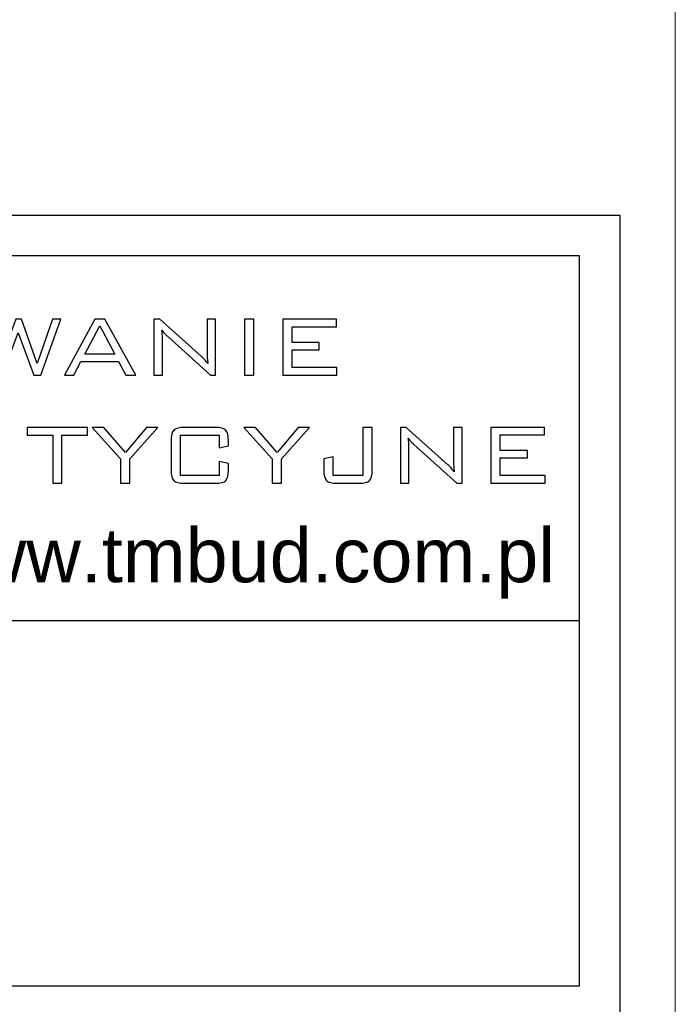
# Model space of a CAD drawing. Header units: millimetres. Extents: x 730 to 10409, y 1134 to 11940.
# Tile 4 of 49: x 5875 to 6118, y 1889 to 2253. Entities that reach past the tile are written whole.
import ezdxf

# ---------------------------------------------------------------- set-up
doc = ezdxf.new("R2010")
doc.units = ezdxf.units.MM
doc.layers.add('_0', color=7, linetype='Continuous')
doc.layers.add('A_ramka', color=7, linetype='Continuous')
doc.layers.add('Schematy elektryka', color=7, linetype='Continuous', lineweight=9)
doc.layers.add('wymiar', color=7, linetype='Continuous', lineweight=13)
doc.styles.add('GENERATED_STYLE_6', font='txt')

msp = doc.modelspace()

# ---------------------------------------------------------------- linework, layer by layer
at = {"layer": '_0'}
for points, knots in [([(5865.78, 2121.97), (5865.78, 2121.97), (5858.31, 2142.61), (5858.31, 2142.61), (5858.31, 2142.61), (5858.31, 2142.61), (5861.78, 2142.61), (5861.78, 2142.61), (5861.78, 2142.61), (5861.78, 2142.61), (5867.36, 2126.21), (5867.36, 2126.21), (5867.36, 2126.21), (5867.36, 2126.21), (5873.45, 2142.61), (5873.45, 2142.61), (5873.45, 2142.61), (5873.45, 2142.61), (5875.57, 2142.61), (5875.57, 2142.61), (5875.57, 2142.61), (5875.57, 2142.61), (5881.44, 2126.21), (5881.44, 2126.21), (5881.44, 2126.21), (5881.44, 2126.21), (5887.08, 2142.61), (5887.08, 2142.61), (5887.08, 2142.61), (5887.08, 2142.61), (5890.16, 2142.61), (5890.16, 2142.61), (5890.16, 2142.61), (5890.16, 2142.61), (5882.69, 2121.97), (5882.69, 2121.97), (5882.69, 2121.97), (5882.69, 2121.97), (5880.13, 2121.97), (5880.13, 2121.97), (5880.13, 2121.97), (5880.13, 2121.97), (5874.41, 2137.57), (5874.41, 2137.57), (5874.41, 2137.57), (5874.41, 2137.57), (5868.5, 2121.97), (5868.5, 2121.97), (5868.5, 2121.97), (5868.5, 2121.97), (5865.78, 2121.97), (5865.78, 2121.97)], [0, 0, 0, 0, 0.076923, 0.076923, 0.076923, 0.076923, 0.153846, 0.153846, 0.153846, 0.153846, 0.230769, 0.230769, 0.230769, 0.230769, 0.307692, 0.307692, 0.307692, 0.307692, 0.384615, 0.384615, 0.384615, 0.384615, 0.461538, 0.461538, 0.461538, 0.461538, 0.538462, 0.538462, 0.538462, 0.538462, 0.615385, 0.615385, 0.615385, 0.615385, 0.692308, 0.692308, 0.692308, 0.692308, 0.769231, 0.769231, 0.769231, 0.769231, 0.846154, 0.846154, 0.846154, 0.846154, 0.923077, 0.923077, 0.923077, 0.923077, 1, 1, 1, 1]), ([(5891.53, 2121.97), (5891.53, 2121.97), (5902.79, 2142.61), (5902.79, 2142.61), (5902.79, 2142.61), (5902.79, 2142.61), (5906.48, 2142.61), (5906.48, 2142.61), (5906.48, 2142.61), (5906.48, 2142.61), (5917.94, 2121.97), (5917.94, 2121.97), (5917.94, 2121.97), (5917.94, 2121.97), (5914.16, 2121.97), (5914.16, 2121.97), (5914.16, 2121.97), (5914.16, 2121.97), (5911.52, 2127.04), (5911.52, 2127.04), (5911.52, 2127.04), (5911.52, 2127.04), (5897.56, 2127.04), (5897.56, 2127.04), (5897.56, 2127.04), (5897.56, 2127.04), (5894.93, 2121.97), (5894.93, 2121.97), (5894.93, 2121.97), (5894.93, 2121.97), (5891.53, 2121.97), (5891.53, 2121.97)], [0, 0, 0, 0, 0.125, 0.125, 0.125, 0.125, 0.25, 0.25, 0.25, 0.25, 0.375, 0.375, 0.375, 0.375, 0.5, 0.5, 0.5, 0.5, 0.625, 0.625, 0.625, 0.625, 0.75, 0.75, 0.75, 0.75, 0.875, 0.875, 0.875, 0.875, 1, 1, 1, 1]), ([(5924.62, 2121.97), (5924.62, 2121.97), (5924.62, 2142.61), (5924.62, 2142.61), (5924.62, 2142.61), (5924.62, 2142.61), (5926.79, 2142.61), (5926.79, 2142.61), (5926.79, 2142.61), (5926.79, 2142.61), (5942.23, 2128.81), (5942.23, 2128.81), (5942.23, 2128.81), (5942.58, 2128.5), (5942.95, 2128.12), (5943.35, 2127.68), (5943.35, 2127.68), (5943.74, 2127.23), (5944.15, 2126.74), (5944.57, 2126.21), (5944.57, 2126.21), (5944.46, 2126.87), (5944.39, 2127.56), (5944.34, 2128.29), (5944.34, 2128.29), (5944.28, 2129.01), (5944.26, 2130.01), (5944.26, 2131.29), (5944.26, 2131.29), (5944.26, 2131.29), (5944.26, 2142.61), (5944.26, 2142.61), (5944.26, 2142.61), (5944.26, 2142.61), (5947.42, 2142.61), (5947.42, 2142.61), (5947.42, 2142.61), (5947.42, 2142.61), (5947.42, 2121.97), (5947.42, 2121.97), (5947.42, 2121.97), (5947.42, 2121.97), (5945.49, 2121.97), (5945.49, 2121.97), (5945.49, 2121.97), (5945.49, 2121.97), (5929.64, 2136.33), (5929.64, 2136.33), (5929.64, 2136.33), (5929.56, 2136.39), (5929.44, 2136.49), (5929.29, 2136.63), (5929.29, 2136.63), (5928.5, 2137.34), (5927.93, 2138.01), (5927.55, 2138.64), (5927.55, 2138.64), (5927.63, 2138.02), (5927.69, 2137.35), (5927.73, 2136.65), (5927.73, 2136.65), (5927.77, 2135.93), (5927.79, 2135.1), (5927.79, 2134.13), (5927.79, 2134.13), (5927.79, 2134.13), (5927.79, 2121.97), (5927.79, 2121.97), (5927.79, 2121.97), (5927.79, 2121.97), (5924.62, 2121.97), (5924.62, 2121.97)], [0, 0, 0, 0, 0.055556, 0.055556, 0.055556, 0.055556, 0.111111, 0.111111, 0.111111, 0.111111, 0.166667, 0.166667, 0.166667, 0.166667, 0.222222, 0.222222, 0.222222, 0.222222, 0.277778, 0.277778, 0.277778, 0.277778, 0.333333, 0.333333, 0.333333, 0.333333, 0.388889, 0.388889, 0.388889, 0.388889, 0.444444, 0.444444, 0.444444, 0.444444, 0.5, 0.5, 0.5, 0.5, 0.555556, 0.555556, 0.555556, 0.555556, 0.611111, 0.611111, 0.611111, 0.611111, 0.666667, 0.666667, 0.666667, 0.666667, 0.722222, 0.722222, 0.722222, 0.722222, 0.777778, 0.777778, 0.777778, 0.777778, 0.833333, 0.833333, 0.833333, 0.833333, 0.888889, 0.888889, 0.888889, 0.888889, 0.944444, 0.944444, 0.944444, 0.944444, 1, 1, 1, 1]), ([(5958.12, 2121.97), (5958.12, 2121.97), (5958.12, 2142.61), (5958.12, 2142.61), (5958.12, 2142.61), (5958.12, 2142.61), (5961.58, 2142.61), (5961.58, 2142.61), (5961.58, 2142.61), (5961.58, 2142.61), (5961.58, 2121.97), (5961.58, 2121.97), (5961.58, 2121.97), (5961.58, 2121.97), (5958.12, 2121.97), (5958.12, 2121.97)], [0, 0, 0, 0, 0.25, 0.25, 0.25, 0.25, 0.5, 0.5, 0.5, 0.5, 0.75, 0.75, 0.75, 0.75, 1, 1, 1, 1]), ([(5972.27, 2121.97), (5972.27, 2121.97), (5972.27, 2142.61), (5972.27, 2142.61), (5972.27, 2142.61), (5972.27, 2142.61), (5992.15, 2142.61), (5992.15, 2142.61), (5992.15, 2142.61), (5992.15, 2142.61), (5992.15, 2139.84), (5992.15, 2139.84), (5992.15, 2139.84), (5992.15, 2139.84), (5975.73, 2139.84), (5975.73, 2139.84), (5975.73, 2139.84), (5975.73, 2139.84), (5975.73, 2134.09), (5975.73, 2134.09), (5975.73, 2134.09), (5975.73, 2134.09), (5985.76, 2134.09), (5985.76, 2134.09), (5985.76, 2134.09), (5985.76, 2134.09), (5985.76, 2131.36), (5985.76, 2131.36), (5985.76, 2131.36), (5985.76, 2131.36), (5975.73, 2131.36), (5975.73, 2131.36), (5975.73, 2131.36), (5975.73, 2131.36), (5975.73, 2124.81), (5975.73, 2124.81), (5975.73, 2124.81), (5975.73, 2124.81), (5992.3, 2124.81), (5992.3, 2124.81), (5992.3, 2124.81), (5992.3, 2124.81), (5992.3, 2121.97), (5992.3, 2121.97), (5992.3, 2121.97), (5992.3, 2121.97), (5972.27, 2121.97), (5972.27, 2121.97)], [0, 0, 0, 0, 0.083333, 0.083333, 0.083333, 0.083333, 0.166667, 0.166667, 0.166667, 0.166667, 0.25, 0.25, 0.25, 0.25, 0.333333, 0.333333, 0.333333, 0.333333, 0.416667, 0.416667, 0.416667, 0.416667, 0.5, 0.5, 0.5, 0.5, 0.583333, 0.583333, 0.583333, 0.583333, 0.666667, 0.666667, 0.666667, 0.666667, 0.75, 0.75, 0.75, 0.75, 0.833333, 0.833333, 0.833333, 0.833333, 0.916667, 0.916667, 0.916667, 0.916667, 1, 1, 1, 1]), ([(5899.01, 2129.68), (5899.01, 2129.68), (5910.11, 2129.68), (5910.11, 2129.68), (5910.11, 2129.68), (5910.11, 2129.68), (5904.55, 2140.24), (5904.55, 2140.24), (5904.55, 2140.24), (5904.55, 2140.24), (5899.01, 2129.68), (5899.01, 2129.68)], [0, 0, 0, 0, 0.333333, 0.333333, 0.333333, 0.333333, 0.666667, 0.666667, 0.666667, 0.666667, 1, 1, 1, 1]), ([(5890.57, 2099.78), (5890.57, 2099.78), (5890.57, 2081.95), (5890.57, 2081.95), (5890.57, 2081.95), (5890.57, 2081.95), (5887.13, 2081.95), (5887.13, 2081.95), (5887.13, 2081.95), (5887.13, 2081.95), (5887.13, 2099.78), (5887.13, 2099.78), (5887.13, 2099.78), (5887.13, 2099.78), (5877.71, 2099.78), (5877.71, 2099.78), (5877.71, 2099.78), (5877.71, 2099.78), (5877.71, 2102.59), (5877.71, 2102.59), (5877.71, 2102.59), (5877.71, 2102.59), (5900.04, 2102.59), (5900.04, 2102.59), (5900.04, 2102.59), (5900.04, 2102.59), (5900.04, 2099.78), (5900.04, 2099.78), (5900.04, 2099.78), (5900.04, 2099.78), (5890.57, 2099.78), (5890.57, 2099.78)], [0, 0, 0, 0, 0.125, 0.125, 0.125, 0.125, 0.25, 0.25, 0.25, 0.25, 0.375, 0.375, 0.375, 0.375, 0.5, 0.5, 0.5, 0.5, 0.625, 0.625, 0.625, 0.625, 0.75, 0.75, 0.75, 0.75, 0.875, 0.875, 0.875, 0.875, 1, 1, 1, 1]), ([(5912.24, 2081.95), (5912.24, 2081.95), (5912.24, 2090.95), (5912.24, 2090.95), (5912.24, 2090.95), (5912.24, 2090.95), (5901.78, 2102.59), (5901.78, 2102.59), (5901.78, 2102.59), (5901.78, 2102.59), (5906.06, 2102.59), (5906.06, 2102.59), (5906.06, 2102.59), (5906.06, 2102.59), (5914.11, 2093.39), (5914.11, 2093.39), (5914.11, 2093.39), (5914.11, 2093.39), (5921.85, 2102.59), (5921.85, 2102.59), (5921.85, 2102.59), (5921.85, 2102.59), (5926.05, 2102.59), (5926.05, 2102.59), (5926.05, 2102.59), (5926.05, 2102.59), (5915.68, 2091.03), (5915.68, 2091.03), (5915.68, 2091.03), (5915.68, 2091.03), (5915.68, 2081.95), (5915.68, 2081.95), (5915.68, 2081.95), (5915.68, 2081.95), (5912.24, 2081.95), (5912.24, 2081.95)], [0, 0, 0, 0, 0.111111, 0.111111, 0.111111, 0.111111, 0.222222, 0.222222, 0.222222, 0.222222, 0.333333, 0.333333, 0.333333, 0.333333, 0.444444, 0.444444, 0.444444, 0.444444, 0.555556, 0.555556, 0.555556, 0.555556, 0.666667, 0.666667, 0.666667, 0.666667, 0.777778, 0.777778, 0.777778, 0.777778, 0.888889, 0.888889, 0.888889, 0.888889, 1, 1, 1, 1]), ([(5948.7, 2099.78), (5948.7, 2099.78), (5934.4, 2099.78), (5934.4, 2099.78), (5934.4, 2099.78), (5934.4, 2099.78), (5934.4, 2084.82), (5934.4, 2084.82), (5934.4, 2084.82), (5934.4, 2084.82), (5948.7, 2084.82), (5948.7, 2084.82), (5948.7, 2084.82), (5948.7, 2084.82), (5948.7, 2089.99), (5948.7, 2089.99), (5948.7, 2089.99), (5948.7, 2089.99), (5952.16, 2089.28), (5952.16, 2089.28), (5952.16, 2089.28), (5952.16, 2089.28), (5952.16, 2086.84), (5952.16, 2086.84), (5952.16, 2086.84), (5952.16, 2084.93), (5951.83, 2083.64), (5951.17, 2082.96), (5951.17, 2082.96), (5950.5, 2082.29), (5949.23, 2081.95), (5947.36, 2081.95), (5947.36, 2081.95), (5947.36, 2081.95), (5935.8, 2081.95), (5935.8, 2081.95), (5935.8, 2081.95), (5933.93, 2081.95), (5932.65, 2082.29), (5931.97, 2082.98), (5931.97, 2082.98), (5931.3, 2083.66), (5930.96, 2084.94), (5930.96, 2086.84), (5930.96, 2086.84), (5930.96, 2086.84), (5930.96, 2097.71), (5930.96, 2097.71), (5930.96, 2097.71), (5930.96, 2099.6), (5931.3, 2100.88), (5931.97, 2101.56), (5931.97, 2101.56), (5932.65, 2102.25), (5933.93, 2102.59), (5935.8, 2102.59), (5935.8, 2102.59), (5935.8, 2102.59), (5947.36, 2102.59), (5947.36, 2102.59), (5947.36, 2102.59), (5949.23, 2102.59), (5950.5, 2102.25), (5951.17, 2101.58), (5951.17, 2101.58), (5951.83, 2100.9), (5952.16, 2099.61), (5952.16, 2097.71), (5952.16, 2097.71), (5952.16, 2097.71), (5952.16, 2095.76), (5952.16, 2095.76), (5952.16, 2095.76), (5952.16, 2095.76), (5948.7, 2095.11), (5948.7, 2095.11), (5948.7, 2095.11), (5948.7, 2095.11), (5948.7, 2099.78), (5948.7, 2099.78)], [0, 0, 0, 0, 0.05, 0.05, 0.05, 0.05, 0.1, 0.1, 0.1, 0.1, 0.15, 0.15, 0.15, 0.15, 0.2, 0.2, 0.2, 0.2, 0.25, 0.25, 0.25, 0.25, 0.3, 0.3, 0.3, 0.3, 0.35, 0.35, 0.35, 0.35, 0.4, 0.4, 0.4, 0.4, 0.45, 0.45, 0.45, 0.45, 0.5, 0.5, 0.5, 0.5, 0.55, 0.55, 0.55, 0.55, 0.6, 0.6, 0.6, 0.6, 0.65, 0.65, 0.65, 0.65, 0.7, 0.7, 0.7, 0.7, 0.75, 0.75, 0.75, 0.75, 0.8, 0.8, 0.8, 0.8, 0.85, 0.85, 0.85, 0.85, 0.9, 0.9, 0.9, 0.9, 0.95, 0.95, 0.95, 0.95, 1, 1, 1, 1]), ([(5968.36, 2081.95), (5968.36, 2081.95), (5968.36, 2090.95), (5968.36, 2090.95), (5968.36, 2090.95), (5968.36, 2090.95), (5957.9, 2102.59), (5957.9, 2102.59), (5957.9, 2102.59), (5957.9, 2102.59), (5962.18, 2102.59), (5962.18, 2102.59), (5962.18, 2102.59), (5962.18, 2102.59), (5970.23, 2093.39), (5970.23, 2093.39), (5970.23, 2093.39), (5970.23, 2093.39), (5977.97, 2102.59), (5977.97, 2102.59), (5977.97, 2102.59), (5977.97, 2102.59), (5982.17, 2102.59), (5982.17, 2102.59), (5982.17, 2102.59), (5982.17, 2102.59), (5971.8, 2091.03), (5971.8, 2091.03), (5971.8, 2091.03), (5971.8, 2091.03), (5971.8, 2081.95), (5971.8, 2081.95), (5971.8, 2081.95), (5971.8, 2081.95), (5968.36, 2081.95), (5968.36, 2081.95)], [0, 0, 0, 0, 0.111111, 0.111111, 0.111111, 0.111111, 0.222222, 0.222222, 0.222222, 0.222222, 0.333333, 0.333333, 0.333333, 0.333333, 0.444444, 0.444444, 0.444444, 0.444444, 0.555556, 0.555556, 0.555556, 0.555556, 0.666667, 0.666667, 0.666667, 0.666667, 0.777778, 0.777778, 0.777778, 0.777778, 0.888889, 0.888889, 0.888889, 0.888889, 1, 1, 1, 1]), ([(5992.27, 2081.95), (5990.4, 2081.95), (5989.12, 2082.29), (5988.46, 2082.96), (5988.46, 2082.96), (5987.8, 2083.64), (5987.46, 2084.93), (5987.46, 2086.84), (5987.46, 2086.84), (5987.46, 2086.84), (5987.46, 2090.95), (5987.46, 2090.95), (5987.46, 2090.95), (5987.46, 2090.95), (5990.86, 2091.67), (5990.86, 2091.67), (5990.86, 2091.67), (5990.86, 2091.67), (5990.86, 2084.82), (5990.86, 2084.82), (5990.86, 2084.82), (5990.86, 2084.82), (6001.93, 2084.82), (6001.93, 2084.82), (6001.93, 2084.82), (6001.93, 2084.82), (6001.93, 2102.59), (6001.93, 2102.59), (6001.93, 2102.59), (6001.93, 2102.59), (6005.37, 2102.59), (6005.37, 2102.59), (6005.37, 2102.59), (6005.37, 2102.59), (6005.37, 2086.84), (6005.37, 2086.84), (6005.37, 2086.84), (6005.37, 2084.94), (6005.03, 2083.66), (6004.36, 2082.98), (6004.36, 2082.98), (6003.69, 2082.29), (6002.42, 2081.95), (6000.54, 2081.95), (6000.54, 2081.95), (6000.54, 2081.95), (5992.27, 2081.95), (5992.27, 2081.95)], [0, 0, 0, 0, 0.083333, 0.083333, 0.083333, 0.083333, 0.166667, 0.166667, 0.166667, 0.166667, 0.25, 0.25, 0.25, 0.25, 0.333333, 0.333333, 0.333333, 0.333333, 0.416667, 0.416667, 0.416667, 0.416667, 0.5, 0.5, 0.5, 0.5, 0.583333, 0.583333, 0.583333, 0.583333, 0.666667, 0.666667, 0.666667, 0.666667, 0.75, 0.75, 0.75, 0.75, 0.833333, 0.833333, 0.833333, 0.833333, 0.916667, 0.916667, 0.916667, 0.916667, 1, 1, 1, 1]), ([(6015.8, 2081.95), (6015.8, 2081.95), (6015.8, 2102.59), (6015.8, 2102.59), (6015.8, 2102.59), (6015.8, 2102.59), (6017.96, 2102.59), (6017.96, 2102.59), (6017.96, 2102.59), (6017.96, 2102.59), (6033.4, 2088.79), (6033.4, 2088.79), (6033.4, 2088.79), (6033.75, 2088.48), (6034.13, 2088.09), (6034.53, 2087.66), (6034.53, 2087.66), (6034.92, 2087.21), (6035.33, 2086.72), (6035.75, 2086.19), (6035.75, 2086.19), (6035.64, 2086.85), (6035.57, 2087.54), (6035.51, 2088.27), (6035.51, 2088.27), (6035.46, 2088.99), (6035.43, 2089.99), (6035.43, 2091.27), (6035.43, 2091.27), (6035.43, 2091.27), (6035.43, 2102.59), (6035.43, 2102.59), (6035.43, 2102.59), (6035.43, 2102.59), (6038.6, 2102.59), (6038.6, 2102.59), (6038.6, 2102.59), (6038.6, 2102.59), (6038.6, 2081.95), (6038.6, 2081.95), (6038.6, 2081.95), (6038.6, 2081.95), (6036.67, 2081.95), (6036.67, 2081.95), (6036.67, 2081.95), (6036.67, 2081.95), (6020.81, 2096.3), (6020.81, 2096.3), (6020.81, 2096.3), (6020.74, 2096.36), (6020.62, 2096.47), (6020.47, 2096.61), (6020.47, 2096.61), (6019.68, 2097.32), (6019.1, 2097.99), (6018.73, 2098.62), (6018.73, 2098.62), (6018.81, 2098), (6018.86, 2097.33), (6018.9, 2096.63), (6018.9, 2096.63), (6018.94, 2095.91), (6018.96, 2095.08), (6018.96, 2094.11), (6018.96, 2094.11), (6018.96, 2094.11), (6018.96, 2081.95), (6018.96, 2081.95), (6018.96, 2081.95), (6018.96, 2081.95), (6015.8, 2081.95), (6015.8, 2081.95)], [0, 0, 0, 0, 0.055556, 0.055556, 0.055556, 0.055556, 0.111111, 0.111111, 0.111111, 0.111111, 0.166667, 0.166667, 0.166667, 0.166667, 0.222222, 0.222222, 0.222222, 0.222222, 0.277778, 0.277778, 0.277778, 0.277778, 0.333333, 0.333333, 0.333333, 0.333333, 0.388889, 0.388889, 0.388889, 0.388889, 0.444444, 0.444444, 0.444444, 0.444444, 0.5, 0.5, 0.5, 0.5, 0.555556, 0.555556, 0.555556, 0.555556, 0.611111, 0.611111, 0.611111, 0.611111, 0.666667, 0.666667, 0.666667, 0.666667, 0.722222, 0.722222, 0.722222, 0.722222, 0.777778, 0.777778, 0.777778, 0.777778, 0.833333, 0.833333, 0.833333, 0.833333, 0.888889, 0.888889, 0.888889, 0.888889, 0.944444, 0.944444, 0.944444, 0.944444, 1, 1, 1, 1]), ([(6049.29, 2081.95), (6049.29, 2081.95), (6049.29, 2102.59), (6049.29, 2102.59), (6049.29, 2102.59), (6049.29, 2102.59), (6069.17, 2102.59), (6069.17, 2102.59), (6069.17, 2102.59), (6069.17, 2102.59), (6069.17, 2099.82), (6069.17, 2099.82), (6069.17, 2099.82), (6069.17, 2099.82), (6052.75, 2099.82), (6052.75, 2099.82), (6052.75, 2099.82), (6052.75, 2099.82), (6052.75, 2094.07), (6052.75, 2094.07), (6052.75, 2094.07), (6052.75, 2094.07), (6062.79, 2094.07), (6062.79, 2094.07), (6062.79, 2094.07), (6062.79, 2094.07), (6062.79, 2091.34), (6062.79, 2091.34), (6062.79, 2091.34), (6062.79, 2091.34), (6052.75, 2091.34), (6052.75, 2091.34), (6052.75, 2091.34), (6052.75, 2091.34), (6052.75, 2084.78), (6052.75, 2084.78), (6052.75, 2084.78), (6052.75, 2084.78), (6069.32, 2084.78), (6069.32, 2084.78), (6069.32, 2084.78), (6069.32, 2084.78), (6069.32, 2081.95), (6069.32, 2081.95), (6069.32, 2081.95), (6069.32, 2081.95), (6049.29, 2081.95), (6049.29, 2081.95)], [0, 0, 0, 0, 0.083333, 0.083333, 0.083333, 0.083333, 0.166667, 0.166667, 0.166667, 0.166667, 0.25, 0.25, 0.25, 0.25, 0.333333, 0.333333, 0.333333, 0.333333, 0.416667, 0.416667, 0.416667, 0.416667, 0.5, 0.5, 0.5, 0.5, 0.583333, 0.583333, 0.583333, 0.583333, 0.666667, 0.666667, 0.666667, 0.666667, 0.75, 0.75, 0.75, 0.75, 0.833333, 0.833333, 0.833333, 0.833333, 0.916667, 0.916667, 0.916667, 0.916667, 1, 1, 1, 1])]:
    msp.add_open_spline(points, degree=3, knots=knots, dxfattribs=at)
at = {"layer": 'A_ramka'}
msp.add_lwpolyline([(6097.08, 2181.07), (5130.13, 2181.07), (5130.12, 1477.21), (5130.12, 1477.21), (5130.12, 1177.12), (6097.08, 1177.12), (6097.08, 2181.07)], dxfattribs=at)
at = {"layer": 'A_ramka', "color": 0}
for points in [[(5145.13, 1895.99), (6082.08, 1895.99), (6082.08, 2166.07), (5145.13, 2166.07)], [(5145.13, 1895.99), (6082.08, 1895.99), (6082.08, 2031.03), (5145.13, 2031.03)]]:
    msp.add_lwpolyline(points, close=True, dxfattribs=at)
at = {"layer": 'Schematy elektryka'}
msp.add_lwpolyline([(4017.52, 4125.97), (6117.52, 4125.97), (6117.52, 1155.97), (4017.52, 1155.97)], close=True, dxfattribs=at)

# ---------------------------------------------------------------- texts
at = {"layer": 'wymiar', "color": 0, "linetype": 'Continuous', "lineweight": 13, "insert": (5621.01, 2039.29), "char_height": 20.0061, "attachment_point": 7, "style": 'GENERATED_STYLE_6'}
msp.add_mtext('{\\fArial|b0|i0|c238|p32;tel. 663 221 900, www.tmbud.com.pl}', dxfattribs=at)

doc.saveas('drawing.dxf')
